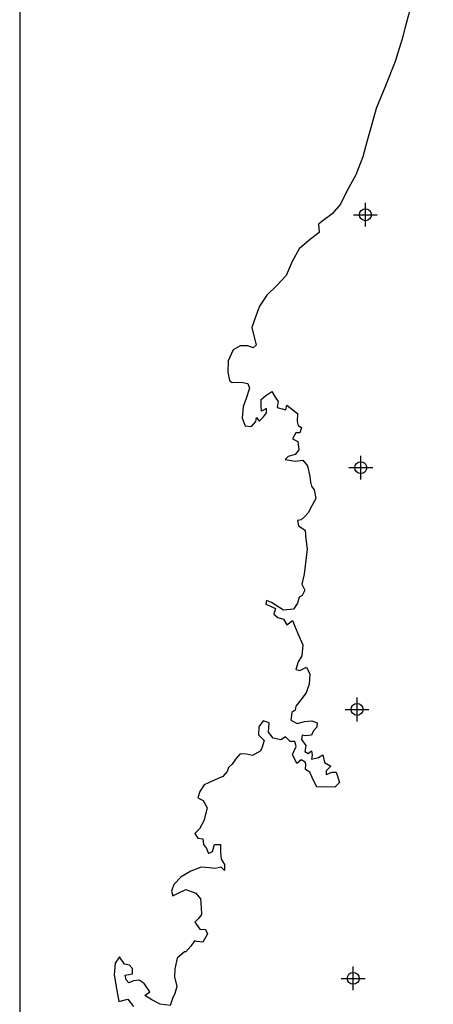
# Model space of a CAD drawing. Extents: x 119693 to 416873, y 706841 to 914021.
# Tile 2 of 99: x 142962 to 151642, y 854296 to 874933. Entities that reach past the tile are written whole.
import ezdxf

# ---------------------------------------------------------------- set-up
doc = ezdxf.new("R2010")
doc.units = 0
doc.header["$LTSCALE"] = 800
doc.header["$PDMODE"] = 34
doc.header["$PDSIZE"] = 250
for name, color, linetype in [('BORDER', 1, 'CONTINUOUS'), ('SEC', 2, 'CONTINUOUS'), ('WATER', 4, 'CONTINUOUS')]:
    doc.layers.add(name, color=color, linetype=linetype)

msp = doc.modelspace()

# ---------------------------------------------------------------- linework, layer by layer
at = {"layer": 'BORDER', "color": 0}
msp.add_lwpolyline([(142961.637, 832571.048), (238961.637, 832571.048), (238961.637, 895571.048), (142961.637, 895571.048)], close=True, dxfattribs=at)
at = {"layer": 'SEC', "color": 0}
for p in [(150216.339, 870845.704), (150120.14, 865544.011), (150041.985, 860476.756), (149960.694, 854839.927)]:
    msp.add_point(p, dxfattribs=at)
at = {"layer": 'WATER', "color": 0}
msp.add_lwpolyline([(151213.364, 875368.864), (151050.211, 874775.236), (150989.941, 874532.725), (150844.331, 874056.248), (150639.862, 873546.663), (150443.994, 873070.525), (150332.396, 872669.208), (150246.659, 872376.61), (150160.754, 872058.884), (150015.82, 871682.92), (149829.232, 871340.743), (149693.352, 871065.236), (149516.1, 870865.396), (149330.867, 870724.245), (149229.846, 870649.537), (149245.413, 870473.527), (149026.506, 870307.473), (148824.295, 870132.931), (148680.095, 869865.856), (148552.478, 869573.54), (148358.418, 869365.437), (148147.605, 869157.446), (147995.311, 868932.309), (147892.992, 868664.952), (147833.118, 868481.073), (147922.771, 868111.905), (147863.743, 868053.668), (147746.76, 868096.339), (147587.615, 868097.411), (147444.657, 868014.61), (147334.188, 867780.814), (147332.607, 867546.284), (147364.926, 867370.161), (147423.276, 867327.885), (147607.606, 867335.019), (147749.83, 867308.932), (147782.657, 867208.193), (147705.692, 866974.171), (147654.419, 866823.741), (147627.654, 866581.004), (147693.59, 866421.407), (147827.494, 866403.752), (147920.365, 866512.02), (147929.305, 866595.724), (147987.43, 866519.944), (148080.188, 866611.46), (148139.385, 866694.825), (148140.005, 866786.962), (148039.097, 866729.007), (148031.455, 866837.952), (148032.358, 866971.97), (148125.06, 867055.109), (148251.265, 867138.023), (148325.86, 867020.25), (148383.871, 866927.718), (148366.272, 866802.19), (148550.264, 866759.068), (148567.637, 866851.092), (148792.662, 866682.046), (148783.156, 866514.581), (148807.72, 866430.651), (148874.446, 866388.319), (148840.152, 866271.28), (148756.391, 866271.845), (148688.536, 866146.655), (148797.086, 866095.665), (148821.029, 865919.598), (148744.967, 865819.593), (148593.915, 865778.729), (148534.831, 865712.116), (148744.007, 865677.2), (148903.322, 865701.256), (149003.044, 865583.313), (149051.777, 865356.821), (149067.739, 865239.443), (149083.926, 865155.569), (149142.051, 865079.79), (149174.313, 864895.29), (149089.536, 864745.086), (149013.136, 864594.824), (148937.186, 864511.572), (148869.783, 864453.391), (148794.285, 864437.147), (148810.303, 864328.145), (148952.076, 864235.048), (148967.586, 864050.662), (148991.247, 863832.715), (148929.114, 863313.794), (148885.823, 863104.674), (148943.608, 862978.638), (148892.562, 862861.712), (148825.327, 862828.659), (148790.976, 862703.244), (148706.369, 862578.167), (148496.798, 862554.45), (148246.588, 862715.289), (148137.981, 862757.903), (148129.097, 862682.575), (148329.502, 862589.084), (148295.208, 862472.044), (148378.517, 862404.471), (148495.556, 862370.177), (148570.15, 862252.404), (148688.036, 862343.75), (148745.709, 862200.962), (148819.852, 862016.18), (148902.37, 861831.342), (148884.038, 861596.925), (148807.806, 861471.792), (148756.477, 861312.986), (148840.125, 861295.669), (148982.97, 861361.718), (149049.019, 861218.873), (149039.232, 861009.528), (148970.981, 860825.706), (148861.076, 860675.67), (148759.66, 860542.331), (148742.343, 860458.683), (148674.996, 860408.878), (148648.795, 860249.902), (148782.361, 860181.99), (148941.789, 860222.798), (149092.671, 860238.534), (149201.277, 860195.92), (149200.656, 860103.783), (149124.764, 860028.907), (149082.262, 859937.052), (148956.509, 859921.147), (148889.613, 859938.35), (148872.24, 859846.327), (148963.53, 859720.065), (148945.931, 859594.536), (149012.657, 859552.204), (149088.437, 859610.329), (149096.192, 859518.136), (149087.252, 859434.431), (149229.871, 859466.976), (149322.402, 859524.988), (149354.834, 859365.617), (149488.343, 859289.329), (149395.529, 859189.437), (149395.021, 859114.052), (149521.001, 859163.462), (149604.762, 859162.897), (149670.302, 858944.668), (149577.488, 858844.776), (149393.271, 858854.394), (149200.565, 858847.316), (149101.407, 859049.019), (149051.884, 859158.247), (148960.143, 859217.5), (148969.253, 859326.333), (148952.783, 859368.326), (148869.361, 859419.147), (148776.716, 859344.383), (148685.821, 859529.278), (148762.335, 859696.291), (148737.94, 859805.349), (148637.428, 859806.027), (148537.536, 859898.841), (148445.004, 859840.829), (148277.708, 859875.463), (148186.418, 860001.725), (148196.093, 860194.318), (148070.734, 860237.045), (147977.75, 860112.025), (147976.621, 859944.503), (148093.096, 859826.448), (148041.767, 859667.642), (148007.811, 859600.859), (147848.045, 859509.795), (147722.573, 859535.769), (147588.612, 859545.049), (147487.366, 859436.837), (147419.623, 859328.4), (147343.787, 859261.899), (147318.094, 859178.308), (147225.224, 859070.04), (147015.201, 858979.315), (146830.363, 858896.796), (146745.643, 858754.967), (146702.859, 858621.232), (146811.409, 858570.242), (146894.098, 858410.532), (146825.283, 858142.949), (146732.017, 857976.049), (146639.203, 857876.157), (146697.158, 857775.249), (146805.99, 857766.139), (146821.952, 857648.761), (146880.02, 857564.606), (146921.167, 857455.434), (147005.21, 857496.75), (147048.106, 857647.237), (147173.747, 857646.39), (147172.618, 857478.869), (147188.411, 857336.363), (147263.061, 857226.966), (147262.215, 857101.325), (147187.282, 857168.842), (147061.471, 857144.56), (146935.887, 857153.783), (146768.478, 857171.664), (146550.136, 857089.371), (146348.263, 856965.085), (146196.422, 856806.956), (146145.206, 856664.901), (146178.089, 856572.539), (146287.316, 856622.061), (146447.026, 856704.749), (146655.92, 856627.953), (146755.643, 856510.011), (146771.096, 856317.248), (146778.513, 856174.799), (146719.372, 856099.809), (146635.047, 856016.613), (146742.976, 855873.486), (146860.185, 855864.32), (146901.444, 855771.901), (146808.122, 855596.624), (146682.594, 855614.223), (146632.394, 855622.938), (146556.275, 855514.557), (146446.596, 855398.026), (146421.468, 855398.195), (146269.796, 855265.194), (146218.015, 855039.379), (146208.51, 854871.914), (146257.412, 854670.55), (146214.515, 854520.063), (146171.957, 854419.832), (146120.685, 854269.402), (145911.453, 854295.941), (145736.176, 854389.263), (145586.028, 854482.416), (145695.425, 854557.067), (145570.969, 854733.811), (145470.908, 854801.497), (145353.53, 854785.535), (145252.735, 854744.332), (145194.554, 854811.736), (145178.423, 854903.986), (145329.418, 854936.474), (145330.152, 855045.363), (145263.595, 855112.823), (145163.251, 855138.628), (145055.378, 855290.132), (144962.338, 855156.735), (144943.949, 854913.942), (145000.38, 854586.88), (145040.68, 854352.068), (145233.668, 854401.026), (145349.917, 854249.467)], dxfattribs=at)

doc.saveas('drawing.dxf')
